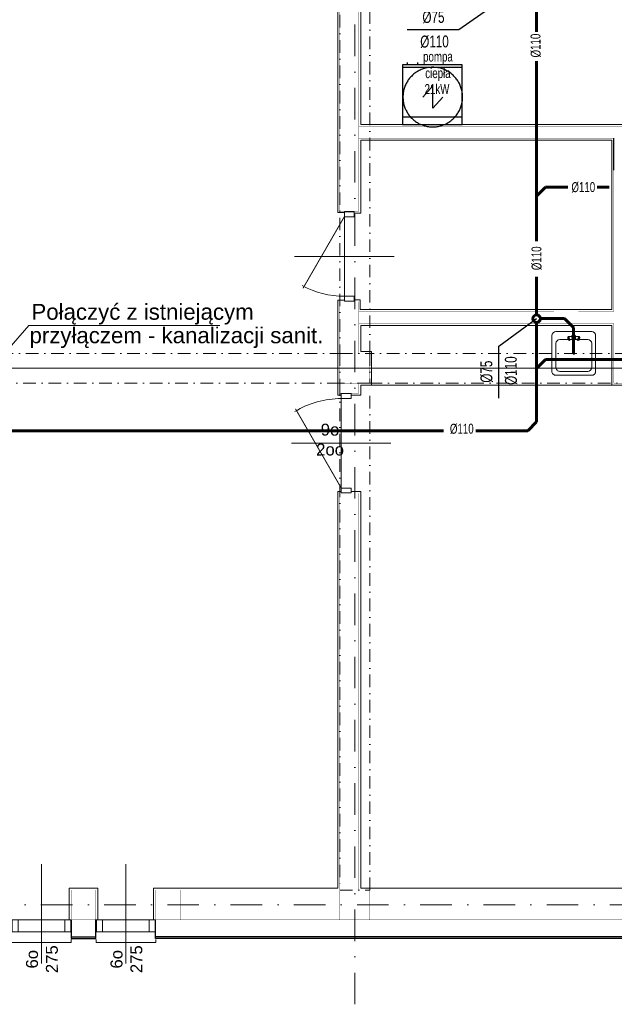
# Model space of a CAD drawing. Extents: x 4615668 to 9294084, y 16339 to 10688993.
# Tile 49 of 256: x 4720842 to 4721441, y 5339193 to 5340183. Entities that reach past the tile are written whole.
import ezdxf
from ezdxf.enums import TextEntityAlignment as Align
from ezdxf.lldxf.tags import DXFTag

# ---------------------------------------------------------------- set-up
doc = ezdxf.new("R2010")
doc.units = 0
doc.header["$MEASUREMENT"] = 0
doc.linetypes.add('DASHDOT', pattern=[25.4, 12.7, -6.35, 0, -6.35])
for name, color, linetype in [('_', 7, 'Continuous'), ('IS_Grafika', 255, 'SOLID'), ('IS_Inne_Urzadzenia_Wodociag', 4, 'SOLID'), ('MEBLE', 41, 'Continuous'), ('MURY', 7, 'Continuous'), ('OPIS', 7, 'Continuous'), ('STOLARKA', 4, 'Continuous')]:
    doc.layers.add(name, color=color, linetype=linetype)
for name, color, linetype, lineweight in [('_InstKAN_Pion1', 41, 'Continuous', 35), ('_T_w-k_Tr_ks', 34, 'Continuous', 60), ('Osie', 175, 'DASHDOT', 9), ('Wymiar', 7, 'Continuous', 9), ('WYPOSAŻENIE', 223, 'Continuous', 9), ('wyposażenie_dwg', 114, 'Continuous', 5)]:
    doc.layers.add(name, color=color, linetype=linetype, lineweight=lineweight)
doc.styles.add('_a1', font='arial.ttf', dxfattribs={"height": 120})
doc.styles.add('ARIAL_CE', font='arial.ttf', dxfattribs={"height": 15})
doc.styles.add('opis instalacje', font='arial.ttf', dxfattribs={"width": 0.7, "height": 12})
tags = doc.linetypes.add('DASH', pattern=[15, 10, -5]).pattern_tags.tags
tags[6:7] = [DXFTag(74, 4), DXFTag(75, 0), DXFTag(340, '0'), DXFTag(46, 0.0), DXFTag(50, 0.0), DXFTag(44, 0.0), DXFTag(45, 0.0)]
tags[4:5] = [DXFTag(74, 4), DXFTag(75, 0), DXFTag(340, '0'), DXFTag(46, 0.0), DXFTag(50, 0.0), DXFTag(44, 0.0), DXFTag(45, 0.0)]
tags = doc.linetypes.add('SOLID', pattern=[10, 10, 0]).pattern_tags.tags
tags[6:7] = [DXFTag(74, 4), DXFTag(75, 0), DXFTag(340, '0'), DXFTag(46, 0.0), DXFTag(50, 0.0), DXFTag(44, 0.0), DXFTag(45, 0.0)]
tags[4:5] = [DXFTag(74, 4), DXFTag(75, 0), DXFTag(340, '0'), DXFTag(46, 0.0), DXFTag(50, 0.0), DXFTag(44, 0.0), DXFTag(45, 0.0)]

# ---------------------------------------------------------------- blocks, each defined once
blk = doc.blocks.new('G$C61CBF25F')
at = {"layer": 'Osie', "lineweight": 0, "ltscale": 2.5}
for p, q in [((855, 0), (855, 1880)), ((1525, 640), (-5, 640)), ((1525, 100), (204.85, 100))]:
    blk.add_line(p, q, dxfattribs=at)
blk = doc.blocks.new('G$CF45FC2ED')
at = {"layer": 'STOLARKA', "color": 252, "linetype": 'Continuous', "lineweight": 0}
for p, q in [((45, 100), (45, 0)), ((85, 50), (5, 50))]:
    blk.add_line(p, q, dxfattribs=at)
at = {"layer": 'STOLARKA', "color": 252, "linetype": 'Continuous', "lineweight": 0, "const_width": 1}
blk.add_lwpolyline([(5, 50), (77.06, 91.6)], dxfattribs=at)
at = {"layer": 'STOLARKA', "color": 252, "linetype": 'Continuous', "lineweight": 0}
for points in [[(5, 40), (5, 50), (0, 50), (0, 40)], [(85, 40), (85, 50), (90, 50), (90, 40)]]:
    blk.add_lwpolyline(points, close=True, dxfattribs=at)
blk.add_arc((-5, 50), 90, 0, 28.08979, dxfattribs=at)
blk = doc.blocks.new('G$C8361AC1F')
at = {"layer": 'STOLARKA', "color": 252, "linetype": 'Continuous', "lineweight": 0}
for p, q in [((50, 100), (50, 0)), ((5, 50), (95, 50))]:
    blk.add_line(p, q, dxfattribs=at)
at = {"layer": 'STOLARKA', "color": 252, "linetype": 'Continuous', "lineweight": 0, "const_width": 1}
blk.add_lwpolyline([(95, 50), (15.33, 96)], dxfattribs=at)
at = {"layer": 'STOLARKA', "color": 252, "linetype": 'Continuous', "lineweight": 0}
for points in [[(5, 40), (5, 50), (0, 50), (0, 40)], [(95, 40), (95, 50), (100, 50), (100, 40)]]:
    blk.add_lwpolyline(points, close=True, dxfattribs=at)
blk.add_arc((95, 50), 90, 148.72666, 180, dxfattribs=at)
blk = doc.blocks.new('G$C0CCF9696')
at = {"layer": 'STOLARKA', "color": 5, "lineweight": 0}
blk.add_line((100, 30), (0, 30), dxfattribs=at)
for points in [[(68, 59.5), (68, 53.5), (56, 53.5), (56, 59.5)], [(68, 59.5), (68, 53.5), (56, 53.5), (56, 59.5)], [(68, 53.5), (68, 6.5), (56, 6.5), (56, 53.5)], [(68, 53.5), (68, 6.5), (56, 6.5), (56, 53.5)], [(68, 0.5), (68, 6.5), (56, 6.5), (56, 0.5)]]:
    blk.add_lwpolyline(points, close=True, dxfattribs=at)
blk.add_lwpolyline([(76, 0), (79, 0), (79, 60), (76, 60)], dxfattribs=at)
blk.add_lwpolyline([(76, 0), (79, 0), (79, 60), (76, 60)], dxfattribs=at)
blk = doc.blocks.new('G$C6E969633')
at = {"layer": 'MURY', "ltscale": 40}
blk.add_line((1157.18, 839.26), (1157.18, 871.39), dxfattribs=at)
at = {"layer": 'MURY', "linetype": 'DASH', "lineweight": 0}
for p, q in [((911.68, 685), (911.68, 685.12)), ((971.68, 685), (971.68, 685.12)), ((1031.68, 685), (1031.68, 685.12)), ((1091.68, 685), (1091.68, 685.12)), ((1151.68, 685), (1151.68, 685.12)), ((1157.19, 670.06), (1157.18, 670.06))]:
    blk.add_line(p, q, dxfattribs=at)
at = {"layer": 'MURY', "lineweight": 0, "ltscale": 5}
blk.add_line((1566.68, 640), (246.53, 640), dxfattribs=at)
at = {"layer": 'MURY', "lineweight": 0, "ltscale": 40}
blk.add_line((1155.18, 623), (913.61, 623), dxfattribs=at)
at = {"layer": 'MURY', "linetype": 'DASHDOT', "lineweight": 0}
for points in [[(881.68, 655), (911.68, 655), (911.68, 1225), (881.68, 1225)], [(881.68, 625), (361.68, 625), (361.68, 655), (881.68, 655)], [(911.68, 625), (1451.68, 625), (1451.68, 655), (911.68, 655)], [(881.68, 115), (911.68, 115), (911.68, 625), (881.68, 625)]]:
    blk.add_lwpolyline(points, close=True, dxfattribs=at)
at = {"layer": 'MURY', "lineweight": 0, "ltscale": 40}
for points in [[(896.11, 1116), (879.68, 1116), (879.68, 796.59), (886.18, 796.59)], [(962.11, 1093.23), (962.11, 1090), (902.68, 1090), (902.68, 885.39), (1449.68, 885.39), (1449.68, 990.35), (1475.68, 990.35)], [(896.18, 709), (902.11, 709), (902.11, 699), (1155.18, 699), (1155.18, 869.39), (902.68, 869.39), (902.68, 796), (896.18, 796)], [(883.02, 613), (879.68, 613), (879.68, 708.5), (886.18, 708.5)], [(1199.28, 625.83), (1199.28, 623), (1155.18, 623), (1155.18, 683), (902.61, 683), (902.61, 657), (913.61, 657), (913.61, 623), (902.68, 623), (902.68, 613), (893.02, 613)], [(694.27, 85), (694.27, 117), (879.68, 117), (879.68, 516.15), (883.02, 516.15)], [(893.02, 516.15), (902.68, 516.15), (902.68, 117), (1449.68, 117), (1449.68, 136.75), (1475.68, 136.75)], [(638.27, 85), (638.27, 117), (609.27, 117), (609.27, 85)]]:
    blk.add_lwpolyline(points, dxfattribs=at)
at = {"layer": 'MURY', "ltscale": 40}
blk.add_lwpolyline([(900.68, 696.63, 0.3, 0.3, 0), (1157.18, 697, 0.3, 0.3, 0), (1157.18, 871.39, 0.3, 0.3, 0), (900.68, 871.39, 0.3, 0.3, 0), (900.68, 798, 0.3, 0.3, 0), (881.68, 798, 0.3, 0.3, 0), (881.68, 1114, 0.3, 0.3, 0), (900.68, 1114, 0.3, 0.3, 0), (900.68, 1104, 0.3, 0.3, 0), (960.68, 1104, 0.3, 0.3, 0), (960.68, 1092, 0.3, 0.3, 0), (900.68, 1092, 0.3, 0.3, 0), (900.68, 797.93, 0.3, 0, 0)], format="xyseb", dxfattribs=at)
at = {"layer": 'MURY', "ltscale": 40, "const_width": 0.3}
for points in [[(1481.68, 988.35), (1451.75, 988.35), (1451.68, 883.39), (900.68, 883.39), (900.68, 1092)], [(900.68, 685), (1157.18, 685), (1157.18, 625), (1197.28, 625)], [(900.68, 707), (881.68, 707), (881.68, 655), (900.68, 655), (900.68, 707)], [(900.68, 625), (900.68, 615), (881.68, 615), (881.68, 625)]]:
    blk.add_lwpolyline(points, dxfattribs=at)
for points in [[(881.68, 625), (911.68, 625), (911.68, 655), (881.68, 655)], [(881.68, 115), (900.68, 115), (900.68, 514.15), (881.68, 514.15)], [(611.27, 85), (636.27, 85), (636.27, 115), (611.27, 115)], [(696.27, 85), (881.68, 85), (881.68, 115), (696.27, 115)], [(696.27, 85), (721.27, 85), (721.27, 115), (696.27, 115)], [(881.68, 85), (911.68, 85), (911.68, 115), (881.68, 115)], [(911.68, 85), (1451.68, 85), (1451.68, 115), (911.68, 115)]]:
    blk.add_lwpolyline(points, close=True, dxfattribs=at)
at = {"layer": 'MURY', "lineweight": 0, "ltscale": 40, "const_width": 0.1}
for points in [[(1481.68, 136.81), (1503.68, 136.81), (1503.68, 63.06), (694.27, 63.06), (694.27, 73.06)], [(609.27, 73.06), (609.27, 63.06), (638.27, 63.06), (638.27, 73.06)]]:
    blk.add_lwpolyline(points, dxfattribs=at)
at = {"layer": 'MURY', "lineweight": 0, "ltscale": 40}
for points in [[(1481.68, 134.81, 0.2, 0.2, 0), (1496.68, 134.81, 0.2, 0.2, 0), (1496.68, 70.06, 0.2, 0.2, 0), (696.27, 70.06, 0.2, 0.2, 0), (696.27, 85.06, 0.2, 0.2, 0)], [(611.27, 85.06, 0.2, 0.2, 0), (611.27, 70.06, 0.2, 0.2, 0), (636.27, 70.06, 0.2, 0.2, 0), (636.27, 85.06, 0.2, 0.2, 0)]]:
    blk.add_lwpolyline(points, format="xyseb", dxfattribs=at)
at = {"layer": 'MURY', "lineweight": -3, "ltscale": 40}
for points in [[(1481.68, 134.81), (1498.68, 134.81), (1498.68, 68.06), (696.27, 68.06), (696.27, 85.06)], [(1481.68, 134.81), (1500.68, 134.81), (1500.68, 66.06), (696.27, 66.06), (696.27, 85.06)], [(611.27, 85.06), (611.27, 68.06), (636.27, 68.06), (636.27, 85.32)], [(611.27, 85.06), (611.27, 66.06), (636.27, 66.06), (636.27, 85.06)]]:
    blk.add_lwpolyline(points, dxfattribs=at)
at = {"layer": 'MURY', "lineweight": 0, "ltscale": 40}
blk.add_blockref('G$C61CBF25F', (41.68, 0), dxfattribs=at)
at = {"layer": 'MURY', "color": 251, "lineweight": 0, "ltscale": 40, "xscale": -1}
for name, p, rotation in [('G$CF45FC2ED', (936.18, 797.5), 89.99999999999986), ('G$C8361AC1F', (933.02, 614.5), 89.9999999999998)]:
    blk.add_blockref(name, p, dxfattribs=dict(at, rotation=rotation))
at = {"layer": 'MURY', "color": 1, "lineweight": 0, "ltscale": 40, "rotation": 270}
for p in [(551.43, 141.06), (636.43, 141.06)]:
    blk.add_blockref('G$C0CCF9696', p, dxfattribs=at)
at = {"layer": 'MURY', "char_height": 12, "width": 1777.5174, "attachment_point": 5, "rotation": 90.15445, "style": 'ARIAL_CE'}
for insert in [(582.09, 5.4), (667.09, 5.35)]:
    blk.add_mtext('\\pxi-10,l16.666687,t16.666687;6o\\P275', dxfattribs=dict(at, insert=insert))
blk = doc.blocks.new('SINK_1BOWL_65_10')
at = {"color": 0, "linetype": 'Continuous'}
for p, q in [((0, 50), (0, 5)), ((50, 55), (5, 55)), ((25.2, 49.6), (24.8, 48.9)), ((25.9, 50.3), (25.2, 49.6)), ((26.6, 50.7), (25.9, 50.3)), ((27.5, 50.8), (26.6, 50.7)), ((28.4, 50.7), (27.5, 50.8)), ((29.1, 50.3), (28.4, 50.7)), ((29.8, 49.6), (29.1, 50.3)), ((30.2, 48.9), (29.8, 49.6)), ((55, 5), (55, 50)), ((5, 40), (5, 10)), ((45, 45), (10, 45)), ((20.1, 48), (20, 47.7)), ((20, 47.7), (20, 47.2)), ((20, 47.2), (20.1, 46.6)), ((20.4, 48.6), (20.1, 48)), ((20.3, 48.1), (20.1, 48)), ((20.1, 46.6), (20.2, 46)), ((20.2, 46), (20.4, 45.5)), ((20.5, 48.1), (20.3, 48.1)), ((20.6, 48.7), (20.4, 48.6)), ((20.4, 45.5), (20.6, 44.9)), ((20.7, 47.9), (20.5, 48.1)), ((24.5, 48.8), (20.6, 48.7)), ((20.9, 48.7), (20.6, 48.7)), ((20.6, 44.9), (20.9, 44.5)), ((21, 47.5), (20.7, 47.9)), ((21.2, 48.4), (20.9, 48.7)), ((20.9, 44.5), (21.1, 44.3)), ((21.2, 47), (21, 47.5)), ((21.1, 44.3), (21.3, 44.3)), ((21.6, 44), (21.1, 44.3)), ((21.5, 47.9), (21.2, 48.4)), ((21.4, 46.4), (21.2, 47)), ((21.3, 44.3), (21.5, 44.4)), ((21.5, 45.8), (21.4, 46.4)), ((21.8, 47.3), (21.5, 47.9)), ((21.6, 45.2), (21.5, 45.8)), ((21.5, 44.4), (21.6, 44.7)), ((21.6, 44.7), (21.6, 45.2)), ((21.6, 44), (21.9, 43.9)), ((22, 46.5), (21.8, 47.3)), ((25.3, 45.9), (21.9, 43.9)), ((21.9, 43.9), (22.1, 44.1)), ((22.2, 45.8), (22, 46.5)), ((22.1, 44.1), (22.2, 44.5)), ((22.2, 45.1), (22.2, 45.8)), ((22.2, 44.5), (22.2, 45.1)), ((24.7, 48.7), (24.5, 48.8)), ((24.9, 48.6), (24.7, 48.7)), ((24.8, 48.9), (24.8, 48.6)), ((25.6, 48.7), (24.9, 48.5)), ((25.1, 48.3), (24.9, 48.6)), ((25.2, 47.9), (25.1, 48.3)), ((25.4, 47.4), (25.2, 47.9)), ((25.3, 45.9), (25.4, 46)), ((25.5, 47), (25.4, 47.4)), ((25.4, 46), (25.5, 46.2)), ((25.5, 46.6), (25.5, 47)), ((25.5, 46.2), (25.5, 46.6)), ((26.2, 46.4), (25.5, 46.2)), ((25.5, 46.1), (25.9, 45.7)), ((25.9, 45.7), (26.6, 45.3)), ((26.3, 48.9), (26, 48)), ((26, 48), (26.3, 47.1)), ((27, 49.4), (26.3, 48.9)), ((26.3, 47.1), (26.6, 46.9)), ((26.7, 48.6), (26.5, 48)), ((26.5, 48), (26.6, 47.5)), ((26.8, 48.5), (26.6, 48)), ((26.6, 48), (26.6, 28)), ((26.6, 45.3), (26.6, 45.3)), ((27.2, 49), (26.7, 48.6)), ((27.2, 48.8), (26.8, 48.5)), ((28, 49.4), (27, 49.4)), ((27.8, 49), (27.2, 49)), ((27.8, 48.8), (27.2, 48.8)), ((28.3, 48.6), (27.8, 49)), ((28.2, 48.5), (27.8, 48.8)), ((28.7, 48.9), (28, 49.4)), ((28.3, 48), (28.2, 48.5)), ((28.5, 48), (28.3, 48.6)), ((28.3, 47.5), (28.5, 48)), ((28.3, 48), (28.3, 28)), ((28.3, 46.9), (28.7, 47.1)), ((28.4, 45.3), (29.1, 45.7)), ((28.3, 45.3), (28.4, 45.3)), ((29, 48), (28.7, 48.9)), ((28.7, 47.1), (29, 48)), ((28.8, 46.4), (29.5, 46.2)), ((29.1, 45.7), (29.5, 46.1)), ((29.4, 48.7), (30.1, 48.5)), ((29.6, 47.4), (29.5, 47)), ((29.5, 47), (29.5, 46.6)), ((29.5, 46.6), (29.5, 46.2)), ((29.5, 46.2), (29.6, 46)), ((29.8, 47.9), (29.6, 47.4)), ((29.6, 46), (29.7, 45.9)), ((29.7, 45.9), (33.1, 43.9)), ((29.9, 48.3), (29.8, 47.9)), ((30.1, 48.6), (29.9, 48.3)), ((30.3, 48.7), (30.1, 48.6)), ((30.2, 48.6), (30.2, 48.9)), ((30.5, 48.8), (30.3, 48.7)), ((30.5, 48.8), (34.4, 48.7)), ((33, 46.5), (32.8, 45.8)), ((32.8, 45.8), (32.8, 45.1)), ((32.8, 45.1), (32.8, 44.5)), ((32.8, 44.5), (32.9, 44.1)), ((32.9, 44.1), (33.1, 43.9)), ((33.2, 47.3), (33, 46.5)), ((33.1, 43.9), (33.4, 44)), ((33.5, 47.9), (33.2, 47.3)), ((33.5, 45.8), (33.4, 45.2)), ((33.4, 45.2), (33.4, 44.7)), ((33.4, 44.7), (33.5, 44.4)), ((33.4, 44), (33.9, 44.3)), ((33.8, 48.4), (33.5, 47.9)), ((33.6, 46.4), (33.5, 45.8)), ((33.5, 44.4), (33.7, 44.3)), ((33.8, 47), (33.6, 46.4)), ((33.7, 44.3), (33.9, 44.3)), ((34.1, 48.7), (33.8, 48.4)), ((34, 47.5), (33.8, 47)), ((33.9, 44.3), (34.1, 44.5)), ((34.3, 47.9), (34, 47.5)), ((34.4, 48.7), (34.1, 48.7)), ((34.1, 44.5), (34.4, 44.9)), ((34.5, 48.1), (34.3, 47.9)), ((34.6, 48.6), (34.4, 48.7)), ((34.4, 44.9), (34.6, 45.5)), ((34.7, 48.1), (34.5, 48.1)), ((34.6, 48.6), (34.9, 48)), ((34.6, 45.5), (34.8, 46)), ((34.9, 48), (34.7, 48.1)), ((34.8, 46), (34.9, 46.6)), ((35, 47.7), (34.9, 48)), ((34.9, 46.6), (35, 47.2)), ((35, 47.2), (35, 47.7)), ((50, 10), (50, 40)), ((26.5, 28), (26.6, 28.6)), ((26.6, 27.4), (26.5, 28)), ((26.8, 27.5), (26.6, 28)), ((27.2, 27.1), (26.6, 27.4)), ((26.6, 27.4), (26.8, 27)), ((27.2, 27.2), (26.8, 27.5)), ((27.2, 26.7), (26.8, 27)), ((27.8, 27.2), (27.2, 27.2)), ((27.8, 27.1), (27.2, 27.1)), ((27.8, 26.7), (27.2, 26.7)), ((28.2, 27.5), (27.8, 27.2)), ((28.3, 27.4), (27.8, 27.1)), ((28.2, 27), (27.8, 26.7)), ((28.3, 28), (28.2, 27.5)), ((28.3, 27.4), (28.2, 27)), ((28.6, 28), (28.3, 27.4)), ((28.3, 28.6), (28.6, 28)), ((5, 0), (50, 0)), ((5, 0), (5, 0)), ((10, 5), (45, 5)), ((10, 5), (10, 5))]:
    blk.add_line(p, q, dxfattribs=at)
for centre, start, end in [((5, 50), 90, 180), ((50, 50), 0, 90), ((10, 40), 90, 180), ((45, 40), 0, 90), ((5, 5), 180, 270), ((10, 10), 180, 270), ((45, 10), 270, 0), ((50, 5), 270, 0)]:
    blk.add_arc(centre, 5, start, end, dxfattribs=at)
blk = doc.blocks.new('G$CFC3014FB')
at = {"layer": 'WYPOSAŻENIE', "ltscale": 40, "xscale": 0.8, "yscale": 0.8, "zscale": 0.8, "rotation": 359.9999999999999}
blk.add_blockref('SINK_1BOWL_65_10', (192.37, 0), dxfattribs=at)
blk = doc.blocks.new('wyposażenie_dwg_Lod-60p-380706-Poziom 1')
at = {"layer": 'MEBLE'}
for p, q in [((-60, 52.5), (0, 52.5)), ((-60, 2.5), (0, 2.5)), ((-55, 0), (-55, -2.26)), ((-45, -2.26), (-45, 0))]:
    blk.add_line(p, q, dxfattribs=at)
at = {"layer": 'MEBLE', "flags": 128}
blk.add_lwpolyline([(0, 0), (-60, 0), (-60, 60), (0, 60)], close=True, dxfattribs=at)
blk = doc.blocks.new('G$CDFACDE93')
at = {"layer": '_T_w-k_Tr_ks'}
for p, q in [((1277.93, 461.71), (1277.93, 654.89)), ((1277.93, 250.85), (1277.93, 432.14)), ((1277.93, 296.19), (1286.93, 305.19)), ((1309.43, 305.19), (1286.93, 305.19)), ((1351.03, 305.19), (1338.73, 305.19)), ((1277.93, 176.7), (1277.93, 215.04)), ((1277.93, 69.11), (1277.93, 169.2)), ((1305.88, 173.02), (1281.85, 173.02)), ((1305.88, 173.02), (1314.88, 164.02)), ((1314.88, 137.41), (1314.88, 164.02)), ((1277.93, 122.89), (1286.93, 131.89)), ((1378.9, 131.89), (1286.93, 131.89)), ((1184.16, 60.11), (639.45, 60.11)), ((1268.93, 60.11), (1216.61, 60.11)), ((1268.93, 60.11), (1277.93, 69.11))]:
    blk.add_line(p, q, dxfattribs=at)
blk.add_circle((1277.93, 172.95), 3.75, dxfattribs=at)
at = {"layer": 'IS_Grafika', "color": 4}
for p, q in [((1199.62, 463.98), (1240.53, 492.49)), ((1147.55, 463.98), (1199.62, 463.98)), ((1239.85, 145.12), (1277.93, 172.95)), ((1239.85, 93.06), (1239.85, 145.12))]:
    blk.add_line(p, q, dxfattribs=at)
at = {"layer": 'IS_Inne_Urzadzenia_Wodociag'}
for p, q in [((1173.43, 407.14), (1163.43, 395.89)), ((1173.43, 384.64), (1173.43, 407.14)), ((1183.43, 395.89), (1173.43, 384.64))]:
    blk.add_line(p, q, dxfattribs=at)
for points in [[(1173.43, 425.89), (1171.95, 425.89), (1169.02, 425.67), (1164.76, 424.72), (1160.75, 423.19), (1157.05, 421.14), (1153.69, 418.6), (1150.71, 415.63), (1148.18, 412.27), (1146.12, 408.56), (1144.59, 404.56), (1143.64, 400.3), (1143.43, 397.37), (1143.43, 395.89)], [(1203.43, 395.89), (1203.43, 397.37), (1203.22, 400.3), (1202.27, 404.56), (1200.74, 408.56), (1198.68, 412.27), (1196.15, 415.63), (1193.17, 418.6), (1189.81, 421.14), (1186.11, 423.19), (1182.1, 424.72), (1177.84, 425.67), (1174.91, 425.89), (1173.43, 425.89)], [(1143.43, 395.89), (1143.43, 394.4), (1143.64, 391.47), (1144.59, 387.21), (1146.12, 383.21), (1148.18, 379.5), (1150.71, 376.14), (1153.69, 373.17), (1157.05, 370.63), (1160.75, 368.58), (1164.76, 367.05), (1169.02, 366.1), (1171.95, 365.89), (1173.43, 365.89)], [(1173.43, 365.89), (1174.91, 365.89), (1177.84, 366.1), (1182.1, 367.05), (1186.11, 368.58), (1189.81, 370.63), (1193.17, 373.17), (1196.15, 376.14), (1198.68, 379.5), (1200.74, 383.21), (1202.27, 387.21), (1203.22, 391.47), (1203.43, 394.4), (1203.43, 395.89)]]:
    blk.add_open_spline(points, degree=3, knots=[0, 0, 0, 0, 4.445133, 8.780589, 13.042954, 17.26, 21.452702, 25.637772, 29.830474, 34.04752, 38.309885, 42.645341, 47.090474, 47.090474, 47.090474, 47.090474], dxfattribs=at)
at = {"layer": 'wyposażenie_dwg', "extrusion": (0, 0, -1), "zscale": -1, "rotation": 180}
blk.add_blockref('wyposażenie_dwg_Lod-60p-380706-Poziom 1', (-1203, 428.45), dxfattribs=at)
at = {"layer": '_InstKAN_Pion1', "linetype": 'Continuous', "style": 'opis instalacje', "width": 0.7}
for s, height, rotation, p in [('%%C75', 12, 0.36931, (1174.12, 476.48)), ('%%C110', 12, 0.36931, (1175.17, 451.85)), ('%%C110', 10, 90.36931, (1276.86, 447.73)), ('pompa', 10, 0.36931, (1178.65, 435.15)), ('ciepła', 10, 0.36931, (1178.65, 418.77)), ('21kW', 10, 0.36931, (1177.68, 404.27)), ('%%C110', 10, 0.36931, (1324.88, 305.32)), ('%%C110', 10, 90.36931, (1277.77, 233.66)), ('%%C75', 12, 90.36931, (1227.35, 119.62)), ('%%C110', 12, 90.36931, (1251.98, 120.68)), ('%%C110', 10, 0.36931, (1202.61, 62.22))]:
    blk.add_text(s, height=height, rotation=rotation, dxfattribs=at).set_placement(p, align=Align.MIDDLE)
at = {"layer": 'OPIS', "insert": (1030.1, 51.09), "char_height": 12, "width": 1777.5174, "attachment_point": 5, "rotation": 0.15445, "style": 'ARIAL_CE'}
blk.add_mtext('\\pxi-10,l16.666687,t16.666687;9o\\P2oo', dxfattribs=at)

msp = doc.modelspace()

# ---------------------------------------------------------------- linework, layer by layer
at = {"layer": '_T_w-k_Tr_ks', "lineweight": 0, "ltscale": 40}
for p, q in [((4720758.37, 5339769.62), (4720851.61, 5339875.53)), ((4720851.61, 5339875.53), (4721043.6, 5339875.53))]:
    msp.add_line(p, q, dxfattribs=at)

# ---------------------------------------------------------------- block references
at = {"layer": 'Wymiar', "lineweight": 0, "ltscale": 40}
for name, p in [('G$C6E969633', (4720282.74, 5339192.56)), ('G$CFC3014FB', (4721185.36, 5339825.45))]:
    msp.add_blockref(name, p, dxfattribs=at)
at = {"layer": 'Wymiar', "color": 1, "lineweight": 0, "ltscale": 40}
msp.add_blockref('G$CDFACDE93', (4720084.43, 5339709.51), dxfattribs=at)

# ---------------------------------------------------------------- texts
at = {"layer": '_', "style": '_a1'}
for s, p in [('Połączyć z istniejącym ', (4720854.11, 5339897.37)), ('przyłączem - kanalizacji sanit.', (4720852.19, 5339873.71))]:
    msp.add_text(s, height=16, dxfattribs=at).set_placement(p, align=Align.TOP_LEFT)

doc.saveas('drawing.dxf')
